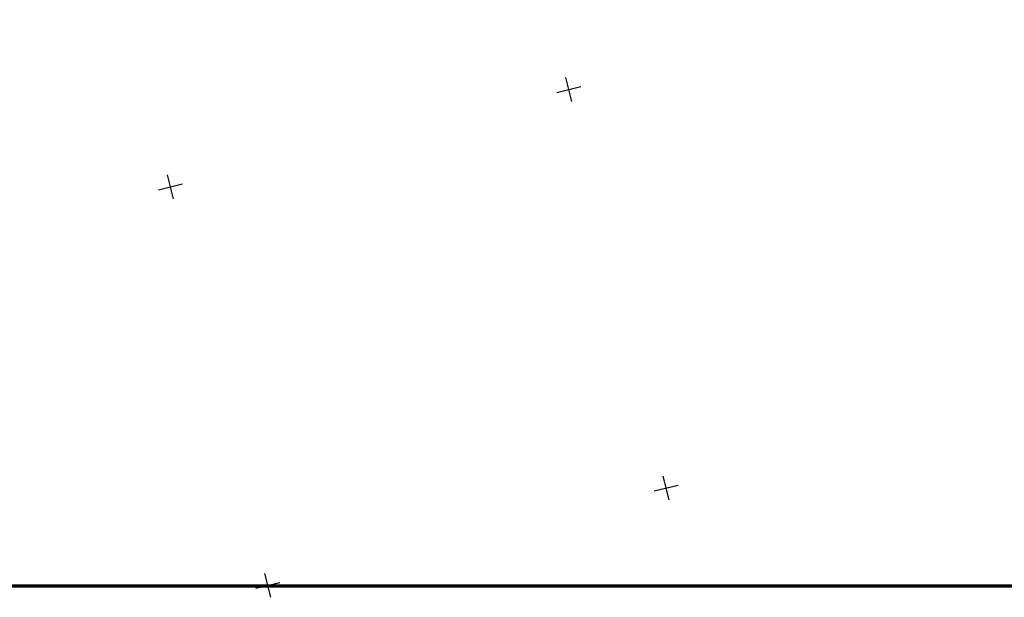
# Model space of a CAD drawing. Header units: millimetres. Extents: x -10 to 1169, y 1 to 1686.
# Tile 53 of 224: x 140 to 260, y 701 to 771. Entities that reach past the tile are written whole.
import ezdxf

# ---------------------------------------------------------------- set-up
doc = ezdxf.new("R2010")
doc.units = ezdxf.units.MM
doc.layers.add('COORDS', color=7, linetype='Continuous')
doc.layers.add('Листы', color=7, linetype='Continuous')

msp = doc.modelspace()

# ---------------------------------------------------------------- linework, layer by layer
at = {"layer": 'COORDS', "lineweight": -2}
for p, q in [((207.64974, 761.19788), (206.93754, 764.11211)), ((205.83653, 762.29889), (208.75076, 763.01109)), ((159.07914, 749.32789), (158.36694, 752.24213)), ((157.26592, 750.42891), (160.18016, 751.14111)), ((217.70651, 713.72829), (220.62075, 714.44049)), ((219.51973, 712.62727), (218.80753, 715.54151)), ((170.94912, 700.75729), (170.23693, 703.67153)), ((169.13591, 701.85831), (172.05014, 702.57051))]:
    msp.add_line(p, q, dxfattribs=at)
at = {"layer": 'Листы', "lineweight": 70, "ltscale": 200}
msp.add_lwpolyline([(1162.32147, 988.02195), (22.26761, 988.02195), (22.26761, 702.1419), (1162.32147, 702.1419)], close=True, dxfattribs=at)

doc.saveas('drawing.dxf')
